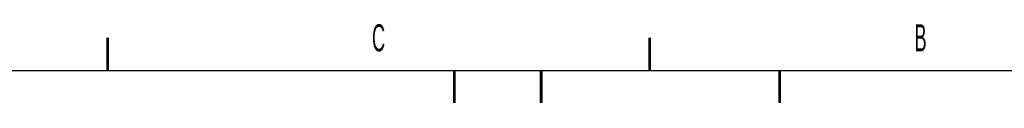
# Model space of a CAD drawing. Header units: millimetres. Extents: x -1 to 4195, y -1 to 2965.
# Tile 17 of 18: x 3364 to 3819, y 2904 to 2941. Entities that reach past the tile are written whole.
import ezdxf

# ---------------------------------------------------------------- set-up
doc = ezdxf.new("R2010")
doc.units = ezdxf.units.MM
doc.header["$LTSCALE"] = 231.275
doc.layers.get('0').update_dxf_attribs({"linetype": 'CONTINUOUS'})
doc.styles.get("Standard").update_dxf_attribs({"font": 'txt', "width": 0.5})

msp = doc.modelspace()

# ---------------------------------------------------------------- linework, layer by layer
at = {"color": 7, "linetype": 'Continuous'}
msp.add_line((100.0001, 2920), (4180, 2920), dxfattribs=at)
at = {"color": 2, "linetype": 'Continuous', "const_width": 1.25}
for points in [[(3405, 2920), (3405, 2934.9999)], [(3655.0001, 2920), (3655.0001, 2934.9999)], [(3565, 2920), (3565, 2905)], [(3605, 2920), (3605, 2905)], [(3714.9999, 2920), (3714.9999, 2905)]]:
    msp.add_lwpolyline(points, dxfattribs=at)

# ---------------------------------------------------------------- texts
at = {"color": 2, "linetype": 'Continuous', "char_height": 12.5, "width": 6.25, "attachment_point": 2, "line_spacing_factor": 0.9}
for s, insert in [('C', (3529.9999, 2941.25)), ('B', (3779.9999, 2941.25))]:
    msp.add_mtext(s, dxfattribs=dict(at, insert=insert))

doc.saveas('drawing.dxf')
